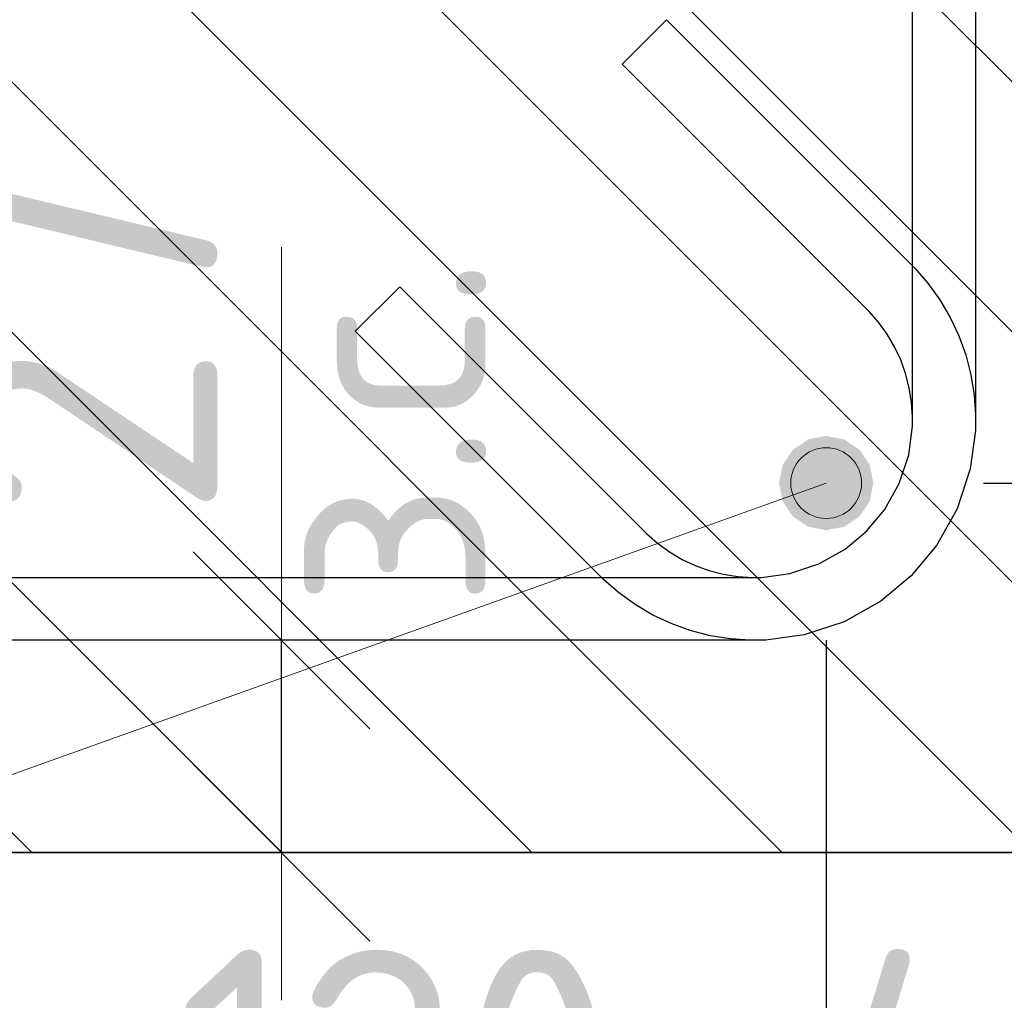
# Model space of a CAD drawing. Header units: metres. Extents: x -38 to 97, y -15 to 21.
# Tile 185 of 209: x 87.974 to 88.1, y -6.631 to -6.507. Entities that reach past the tile are written whole.
import ezdxf

# ---------------------------------------------------------------- set-up
doc = ezdxf.new("R2010")
doc.units = ezdxf.units.M
doc.header["$PDMODE"] = 65
for name, color, linetype, lineweight in [('XR$4$Арм.стержн. Хомут', 240, 'Continuous', 35), ('XR$4$Арм.стержн.горизонт. 2', 202, 'Continuous', 35), ('XR$4$Размерная линия (1)', 7, 'Continuous', 13), ('XR$4$Размерная линия_ общее', 7, 'Continuous', 13), ('XR$6$Арм.стержн. Хомут', 240, 'Continuous', 35), ('XR$6$Арм.стержн.горизонт. 2', 202, 'Continuous', 35), ('XR$6$Размерная линия (1)', 7, 'Continuous', 13), ('XR$6$Размерная линия_ общее', 7, 'Continuous', 13)]:
    doc.layers.add(name, color=color, linetype=linetype, lineweight=lineweight)
doc.styles.add('ISOCPEUR', font='txt')
doc.dimstyles.new('DIMSTYLE_11', dxfattribs={"dimtxt": 0.033, "dimasz": 0.0375, "dimexe": 0, "dimexo": 0, "dimgap": 0.0165, "dimtad": 2, "dimdec": 0, "dimlfac": 1000, "dimrnd": 1, "dimzin": 12, "dimdsep": 46, "dimtxsty": 'ISOCPEUR', "dimblk1": 'ALL_ML_STRICH', "dimblk2": 'ALL_ML_STRICH', "dimsah": 1, "dimcen": 0, "dimclrd": 7, "dimclre": 256, "dimclrt": 7, "dimadec": 0, "dimazin": 0, "dimtfac": 1, "dimtdec": 0, "dimtix": 1, "dimtmove": 2, "dimatfit": 3, "dimfxl": 0, "dimtvp": 1.2, "dimtzin": 0, "dimlwd": 0, "dimlwe": -3, "dimarcsym": 0})
doc.dimstyles.new('DIMSTYLE_23', dxfattribs={"dimtxt": 0.03, "dimasz": 0.03, "dimexe": 0, "dimexo": 0, "dimgap": 0.015, "dimtad": 2, "dimdec": 0, "dimlfac": 1000, "dimrnd": 5, "dimzin": 12, "dimdsep": 46, "dimtxsty": 'ISOCPEUR', "dimblk1": 'ALL_ML_STRICH', "dimblk2": 'ALL_ML_STRICH', "dimsah": 1, "dimcen": 0, "dimclrd": 7, "dimclre": 256, "dimclrt": 7, "dimadec": 0, "dimazin": 0, "dimtfac": 1, "dimtdec": 0, "dimtix": 1, "dimtmove": 2, "dimatfit": 3, "dimfxl": 0, "dimtvp": 1.2, "dimtzin": 0, "dimlwd": 0, "dimlwe": -3, "dimarcsym": 0})
doc.dimstyles.new('DIMSTYLE_24', dxfattribs={"dimtxt": 0.03, "dimasz": 0.03, "dimexe": 0, "dimexo": 0, "dimgap": 0.015, "dimtad": 2, "dimdec": 0, "dimlfac": 1000, "dimrnd": 5, "dimzin": 12, "dimdsep": 46, "dimtxsty": 'ISOCPEUR', "dimblk1": 'ALL_ML_STRICH', "dimblk2": 'ALL_ML_STRICH', "dimsah": 1, "dimcen": 0, "dimclrd": 7, "dimclre": 256, "dimclrt": 7, "dimadec": 0, "dimazin": 0, "dimtfac": 1, "dimtdec": 0, "dimtix": 1, "dimtmove": 2, "dimatfit": 3, "dimfxl": 0, "dimtzin": 0, "dimlwd": 0, "dimlwe": -3, "dimarcsym": 0})
pattern_1 = [(135, (0, 0), (-0.031819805, -0.031819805), [0.4, -0.05, 0, -0.05]), (135, (-0.01591, -0.01591), (-0.031819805, -0.031819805), [0.8, -0.1, 0.1, -0.1])]

# ---------------------------------------------------------------- blocks, each defined once
blk = doc.blocks.new('ALL_ML_STRICH')
at = {"color": 0, "linetype": 'ByBlock', "lineweight": -2}
for p, q in [((0, -0.5), (0, 0.5)), ((-0.3, -0.3), (0.3, 0.3)), ((-1, 0), (0.5, 0))]:
    blk.add_line(p, q, dxfattribs=at)
blk = doc.blocks.new('*D322')
at = {"layer": 'DEFPOINTS', "color": 7, "linetype": 'Continuous', "lineweight": 13, "transparency": 33554687}
for p in [(87.95908, -6.56571), (88.07708, -6.56571), (87.95908, -6.66006)]:
    blk.add_point(p, dxfattribs=at)
at = {"layer": 'XR$4$Размерная линия (1)', "color": 9, "linetype": 'Continuous', "lineweight": -2, "true_color": 0xc7c7c7, "transparency": 33554687}
for p, q in [((87.95908, -6.58571), (87.95908, -6.66006)), ((88.07708, -6.58571), (88.07708, -6.66006))]:
    blk.add_line(p, q, dxfattribs=at)
at = {"layer": 'XR$4$Размерная линия (1)', "color": 7, "linetype": 'Continuous', "lineweight": -2, "transparency": 33554687}
blk.add_line((87.95908, -6.66006), (88.07708, -6.66006), dxfattribs=at)
at = {"layer": 'XR$4$Размерная линия (1)', "color": 7, "linetype": 'Continuous', "lineweight": 13, "transparency": 33554687, "xscale": 0.03, "yscale": 0.03, "zscale": 0.03, "rotation": 180}
blk.add_blockref('ALL_ML_STRICH', (87.95908, -6.66006), dxfattribs=at)
at = {"layer": 'XR$4$Размерная линия (1)', "color": 7, "linetype": 'Continuous', "lineweight": 13, "transparency": 33554687, "xscale": 0.03, "yscale": 0.03, "zscale": 0.03}
blk.add_blockref('ALL_ML_STRICH', (88.07708, -6.66006), dxfattribs=at)
at = {"layer": 'XR$4$Размерная линия (1)', "color": 7, "linetype": 'Continuous', "lineweight": 13, "transparency": 33554687, "insert": (88.02258, -6.64006), "char_height": 0.03, "width": 0.09, "attachment_point": 5, "style": 'ISOCPEUR'}
blk.add_mtext('\\A1;{120}', dxfattribs=at)
blk = doc.blocks.new('*D323')
at = {"layer": 'DEFPOINTS', "color": 7, "linetype": 'Continuous', "lineweight": 13, "transparency": 33554687}
for p in [(88.07708, -6.56571), (88.11808, -6.61271), (88.07708, -6.66006)]:
    blk.add_point(p, dxfattribs=at)
at = {"layer": 'XR$4$Размерная линия (1)', "color": 9, "linetype": 'Continuous', "lineweight": -2, "true_color": 0xc7c7c7, "transparency": 33554687}
for p, q in [((88.07708, -6.58571), (88.07708, -6.66006)), ((88.11808, -6.63271), (88.11808, -6.66006))]:
    blk.add_line(p, q, dxfattribs=at)
at = {"layer": 'XR$4$Размерная линия (1)', "color": 7, "linetype": 'Continuous', "lineweight": -2, "transparency": 33554687}
blk.add_line((88.07708, -6.66006), (88.11808, -6.66006), dxfattribs=at)
at = {"layer": 'XR$4$Размерная линия (1)', "color": 7, "linetype": 'Continuous', "lineweight": 13, "transparency": 33554687, "xscale": 0.03, "yscale": 0.03, "zscale": 0.03, "rotation": 180}
blk.add_blockref('ALL_ML_STRICH', (88.07708, -6.66006), dxfattribs=at)
at = {"layer": 'XR$4$Размерная линия (1)', "color": 7, "linetype": 'Continuous', "lineweight": 13, "transparency": 33554687, "xscale": 0.03, "yscale": 0.03, "zscale": 0.03}
blk.add_blockref('ALL_ML_STRICH', (88.11808, -6.66006), dxfattribs=at)
at = {"layer": 'XR$4$Размерная линия (1)', "color": 7, "linetype": 'Continuous', "lineweight": 13, "transparency": 33554687, "insert": (88.09758, -6.64006), "char_height": 0.03, "width": 0.06, "attachment_point": 5, "style": 'ISOCPEUR'}
blk.add_mtext('\\A1;{40}', dxfattribs=at)
blk = doc.blocks.new('*D324')
at = {"layer": 'DEFPOINTS', "color": 7, "linetype": 'Continuous', "lineweight": 13, "transparency": 33554687}
for p in [(87.91808, -6.61271), (88.11808, -6.61271), (87.91808, -6.71006)]:
    blk.add_point(p, dxfattribs=at)
at = {"layer": 'XR$4$Размерная линия (1)', "color": 9, "linetype": 'Continuous', "lineweight": -2, "true_color": 0xc7c7c7, "transparency": 33554687}
for p, q in [((87.91808, -6.62271), (87.91808, -6.71006)), ((88.11808, -6.62271), (88.11808, -6.71006))]:
    blk.add_line(p, q, dxfattribs=at)
at = {"layer": 'XR$4$Размерная линия (1)', "color": 7, "linetype": 'Continuous', "lineweight": -2, "transparency": 33554687}
blk.add_line((87.91808, -6.71006), (88.11808, -6.71006), dxfattribs=at)
at = {"layer": 'XR$4$Размерная линия (1)', "color": 7, "linetype": 'Continuous', "lineweight": 13, "transparency": 33554687, "xscale": 0.03, "yscale": 0.03, "zscale": 0.03, "rotation": 180}
blk.add_blockref('ALL_ML_STRICH', (87.91808, -6.71006), dxfattribs=at)
at = {"layer": 'XR$4$Размерная линия (1)', "color": 7, "linetype": 'Continuous', "lineweight": 13, "transparency": 33554687, "xscale": 0.03, "yscale": 0.03, "zscale": 0.03}
blk.add_blockref('ALL_ML_STRICH', (88.11808, -6.71006), dxfattribs=at)
at = {"layer": 'XR$4$Размерная линия (1)', "color": 7, "linetype": 'Continuous', "lineweight": 13, "transparency": 33554687, "insert": (88.01958, -6.69006), "char_height": 0.03, "width": 0.09, "attachment_point": 5, "style": 'ISOCPEUR'}
blk.add_mtext('\\A1;{200}', dxfattribs=at)
blk = doc.blocks.new('*D371')
at = {"layer": 'DEFPOINTS', "color": 7, "linetype": 'Continuous', "lineweight": 13, "transparency": 33554687}
for p in [(88.04778, -6.58571), (88.00779, -6.61271), (88.0206, -6.61271)]:
    blk.add_point(p, dxfattribs=at)
at = {"layer": 'XR$4$Размерная линия_ общее', "color": 253, "linetype": 'Continuous', "lineweight": -2, "true_color": 0xa0a0a0, "transparency": 33554687}
for p, q in [((88.02778, -6.58571), (88.00779, -6.58571)), ((88.00779, -6.61271), (88.00779, -6.61271))]:
    blk.add_line(p, q, dxfattribs=at)
at = {"layer": 'XR$4$Размерная линия_ общее', "color": 7, "linetype": 'Continuous', "lineweight": -2, "transparency": 33554687}
blk.add_line((88.00779, -6.61271), (88.00779, -6.58571), dxfattribs=at)
at = {"layer": 'XR$4$Размерная линия_ общее', "color": 7, "linetype": 'Continuous', "lineweight": 13, "transparency": 33554687, "xscale": 0.0375, "yscale": 0.0375, "zscale": 0.0375}
for p, rotation in [((88.00779, -6.58571), 90), ((88.00779, -6.61271), 270)]:
    blk.add_blockref('ALL_ML_STRICH', p, dxfattribs=dict(at, rotation=rotation))
at = {"layer": 'XR$4$Размерная линия_ общее', "color": 7, "linetype": 'Continuous', "lineweight": 13, "transparency": 33554687, "insert": (87.98314, -6.54754), "char_height": 0.033, "width": 0.066, "attachment_point": 5, "rotation": 90, "style": 'ISOCPEUR'}
blk.add_mtext('\\A1;{27}', dxfattribs=at)
at = {"layer": 'XR$4$Размерная линия_ общее', "color": 7, "linetype": 'Continuous', "lineweight": 13, "transparency": 33554687, "insert": (88.00681, -6.5817), "char_height": 0.027, "width": 0.00135, "attachment_point": 1, "rotation": 90, "line_spacing_factor": 0.60241, "style": 'ISOCPEUR'}
blk.add_mtext('з.с.', dxfattribs=at)
blk = doc.blocks.new('*D472')
at = {"layer": 'DEFPOINTS', "color": 7, "linetype": 'Continuous', "lineweight": 13, "transparency": 33554687}
for p in [(88.07708, -6.56571), (88.11808, -6.61271), (88.18438, -6.61271)]:
    blk.add_point(p, dxfattribs=at)
at = {"layer": 'XR$4$Размерная линия (1)', "color": 9, "linetype": 'Continuous', "lineweight": -2, "true_color": 0xc7c7c7, "transparency": 33554687}
for p, q in [((88.09708, -6.56571), (88.18438, -6.56571)), ((88.13808, -6.61271), (88.18438, -6.61271))]:
    blk.add_line(p, q, dxfattribs=at)
at = {"layer": 'XR$4$Размерная линия (1)', "color": 7, "linetype": 'Continuous', "lineweight": -2, "transparency": 33554687}
blk.add_line((88.18438, -6.61271), (88.18438, -6.56571), dxfattribs=at)
at = {"layer": 'XR$4$Размерная линия (1)', "color": 7, "linetype": 'Continuous', "lineweight": 13, "transparency": 33554687, "xscale": 0.03, "yscale": 0.03, "zscale": 0.03}
for p, rotation in [((88.18438, -6.56571), 90), ((88.18438, -6.61271), 270)]:
    blk.add_blockref('ALL_ML_STRICH', p, dxfattribs=dict(at, rotation=rotation))
at = {"layer": 'XR$4$Размерная линия (1)', "color": 7, "linetype": 'Continuous', "lineweight": 13, "transparency": 33554687, "insert": (88.16438, -6.58921), "char_height": 0.03, "width": 0.06, "attachment_point": 5, "rotation": 90, "style": 'ISOCPEUR'}
blk.add_mtext('\\A1;{45}', dxfattribs=at)
blk = doc.blocks.new('*D473')
at = {"layer": 'DEFPOINTS', "color": 7, "linetype": 'Continuous', "lineweight": 13, "transparency": 33554687}
for p in [(88.07708, -6.46871), (88.07708, -6.56571), (88.18438, -6.56571)]:
    blk.add_point(p, dxfattribs=at)
at = {"layer": 'XR$4$Размерная линия (1)', "color": 9, "linetype": 'Continuous', "lineweight": -2, "true_color": 0xc7c7c7, "transparency": 33554687}
for p, q in [((88.09708, -6.46871), (88.18438, -6.46871)), ((88.09708, -6.56571), (88.18438, -6.56571))]:
    blk.add_line(p, q, dxfattribs=at)
at = {"layer": 'XR$4$Размерная линия (1)', "color": 7, "linetype": 'Continuous', "lineweight": -2, "transparency": 33554687}
blk.add_line((88.18438, -6.56571), (88.18438, -6.46871), dxfattribs=at)
at = {"layer": 'XR$4$Размерная линия (1)', "color": 7, "linetype": 'Continuous', "lineweight": 13, "transparency": 33554687, "xscale": 0.03, "yscale": 0.03, "zscale": 0.03}
for p, rotation in [((88.18438, -6.46871), 90), ((88.18438, -6.56571), 270)]:
    blk.add_blockref('ALL_ML_STRICH', p, dxfattribs=dict(at, rotation=rotation))
at = {"layer": 'XR$4$Размерная линия (1)', "color": 7, "linetype": 'Continuous', "lineweight": 13, "transparency": 33554687, "insert": (88.16438, -6.51571), "char_height": 0.03, "width": 0.06, "attachment_point": 5, "rotation": 90, "style": 'ISOCPEUR'}
blk.add_mtext('\\A1;{95}', dxfattribs=at)
blk = doc.blocks.new('*D653')
at = {"layer": 'DEFPOINTS', "color": 7, "linetype": 'Continuous', "lineweight": 13, "transparency": 33554687}
for p in [(87.95908, -6.56571), (88.07708, -6.56571), (87.95908, -6.66006)]:
    blk.add_point(p, dxfattribs=at)
at = {"layer": 'XR$6$Размерная линия (1)', "color": 9, "linetype": 'Continuous', "lineweight": -2, "true_color": 0xc7c7c7, "transparency": 33554687}
for p, q in [((87.95908, -6.58571), (87.95908, -6.66006)), ((88.07708, -6.58571), (88.07708, -6.66006))]:
    blk.add_line(p, q, dxfattribs=at)
at = {"layer": 'XR$6$Размерная линия (1)', "color": 7, "linetype": 'Continuous', "lineweight": -2, "transparency": 33554687}
blk.add_line((87.95908, -6.66006), (88.07708, -6.66006), dxfattribs=at)
at = {"layer": 'XR$6$Размерная линия (1)', "color": 7, "linetype": 'Continuous', "lineweight": 13, "transparency": 33554687, "xscale": 0.03, "yscale": 0.03, "zscale": 0.03, "rotation": 180}
blk.add_blockref('ALL_ML_STRICH', (87.95908, -6.66006), dxfattribs=at)
at = {"layer": 'XR$6$Размерная линия (1)', "color": 7, "linetype": 'Continuous', "lineweight": 13, "transparency": 33554687, "xscale": 0.03, "yscale": 0.03, "zscale": 0.03}
blk.add_blockref('ALL_ML_STRICH', (88.07708, -6.66006), dxfattribs=at)
at = {"layer": 'XR$6$Размерная линия (1)', "color": 7, "linetype": 'Continuous', "lineweight": 13, "transparency": 33554687, "insert": (88.02258, -6.64006), "char_height": 0.03, "width": 0.09, "attachment_point": 5, "style": 'ISOCPEUR'}
blk.add_mtext('\\A1;{120}', dxfattribs=at)
blk = doc.blocks.new('*D654')
at = {"layer": 'DEFPOINTS', "color": 7, "linetype": 'Continuous', "lineweight": 13, "transparency": 33554687}
for p in [(88.07708, -6.56571), (88.11808, -6.61271), (88.07708, -6.66006)]:
    blk.add_point(p, dxfattribs=at)
at = {"layer": 'XR$6$Размерная линия (1)', "color": 9, "linetype": 'Continuous', "lineweight": -2, "true_color": 0xc7c7c7, "transparency": 33554687}
for p, q in [((88.07708, -6.58571), (88.07708, -6.66006)), ((88.11808, -6.63271), (88.11808, -6.66006))]:
    blk.add_line(p, q, dxfattribs=at)
at = {"layer": 'XR$6$Размерная линия (1)', "color": 7, "linetype": 'Continuous', "lineweight": -2, "transparency": 33554687}
blk.add_line((88.07708, -6.66006), (88.11808, -6.66006), dxfattribs=at)
at = {"layer": 'XR$6$Размерная линия (1)', "color": 7, "linetype": 'Continuous', "lineweight": 13, "transparency": 33554687, "xscale": 0.03, "yscale": 0.03, "zscale": 0.03, "rotation": 180}
blk.add_blockref('ALL_ML_STRICH', (88.07708, -6.66006), dxfattribs=at)
at = {"layer": 'XR$6$Размерная линия (1)', "color": 7, "linetype": 'Continuous', "lineweight": 13, "transparency": 33554687, "xscale": 0.03, "yscale": 0.03, "zscale": 0.03}
blk.add_blockref('ALL_ML_STRICH', (88.11808, -6.66006), dxfattribs=at)
at = {"layer": 'XR$6$Размерная линия (1)', "color": 7, "linetype": 'Continuous', "lineweight": 13, "transparency": 33554687, "insert": (88.09758, -6.64006), "char_height": 0.03, "width": 0.06, "attachment_point": 5, "style": 'ISOCPEUR'}
blk.add_mtext('\\A1;{40}', dxfattribs=at)
blk = doc.blocks.new('*D655')
at = {"layer": 'DEFPOINTS', "color": 7, "linetype": 'Continuous', "lineweight": 13, "transparency": 33554687}
for p in [(87.91808, -6.61271), (88.11808, -6.61271), (87.91808, -6.71006)]:
    blk.add_point(p, dxfattribs=at)
at = {"layer": 'XR$6$Размерная линия (1)', "color": 9, "linetype": 'Continuous', "lineweight": -2, "true_color": 0xc7c7c7, "transparency": 33554687}
for p, q in [((87.91808, -6.62271), (87.91808, -6.71006)), ((88.11808, -6.62271), (88.11808, -6.71006))]:
    blk.add_line(p, q, dxfattribs=at)
at = {"layer": 'XR$6$Размерная линия (1)', "color": 7, "linetype": 'Continuous', "lineweight": -2, "transparency": 33554687}
blk.add_line((87.91808, -6.71006), (88.11808, -6.71006), dxfattribs=at)
at = {"layer": 'XR$6$Размерная линия (1)', "color": 7, "linetype": 'Continuous', "lineweight": 13, "transparency": 33554687, "xscale": 0.03, "yscale": 0.03, "zscale": 0.03, "rotation": 180}
blk.add_blockref('ALL_ML_STRICH', (87.91808, -6.71006), dxfattribs=at)
at = {"layer": 'XR$6$Размерная линия (1)', "color": 7, "linetype": 'Continuous', "lineweight": 13, "transparency": 33554687, "xscale": 0.03, "yscale": 0.03, "zscale": 0.03}
blk.add_blockref('ALL_ML_STRICH', (88.11808, -6.71006), dxfattribs=at)
at = {"layer": 'XR$6$Размерная линия (1)', "color": 7, "linetype": 'Continuous', "lineweight": 13, "transparency": 33554687, "insert": (88.01958, -6.69006), "char_height": 0.03, "width": 0.09, "attachment_point": 5, "style": 'ISOCPEUR'}
blk.add_mtext('\\A1;{200}', dxfattribs=at)
blk = doc.blocks.new('*D664')
at = {"layer": 'DEFPOINTS', "color": 7, "linetype": 'Continuous', "lineweight": 13, "transparency": 33554687}
for p in [(88.04778, -6.58571), (88.00779, -6.61271), (88.0206, -6.61271)]:
    blk.add_point(p, dxfattribs=at)
at = {"layer": 'XR$6$Размерная линия_ общее', "color": 253, "linetype": 'Continuous', "lineweight": -2, "true_color": 0xa0a0a0, "transparency": 33554687}
for p, q in [((88.02778, -6.58571), (88.00779, -6.58571)), ((88.00779, -6.61271), (88.00779, -6.61271))]:
    blk.add_line(p, q, dxfattribs=at)
at = {"layer": 'XR$6$Размерная линия_ общее', "color": 7, "linetype": 'Continuous', "lineweight": -2, "transparency": 33554687}
blk.add_line((88.00779, -6.61271), (88.00779, -6.58571), dxfattribs=at)
at = {"layer": 'XR$6$Размерная линия_ общее', "color": 7, "linetype": 'Continuous', "lineweight": 13, "transparency": 33554687, "xscale": 0.0375, "yscale": 0.0375, "zscale": 0.0375}
for p, rotation in [((88.00779, -6.58571), 90), ((88.00779, -6.61271), 270)]:
    blk.add_blockref('ALL_ML_STRICH', p, dxfattribs=dict(at, rotation=rotation))
at = {"layer": 'XR$6$Размерная линия_ общее', "color": 7, "linetype": 'Continuous', "lineweight": 13, "transparency": 33554687, "insert": (87.98314, -6.54754), "char_height": 0.033, "width": 0.066, "attachment_point": 5, "rotation": 90, "style": 'ISOCPEUR'}
blk.add_mtext('\\A1;{27}', dxfattribs=at)
at = {"layer": 'XR$6$Размерная линия_ общее', "color": 7, "linetype": 'Continuous', "lineweight": 13, "transparency": 33554687, "insert": (88.00681, -6.5817), "char_height": 0.027, "width": 0.00135, "attachment_point": 1, "rotation": 90, "line_spacing_factor": 0.60241, "style": 'ISOCPEUR'}
blk.add_mtext('з.с.', dxfattribs=at)
blk = doc.blocks.new('*D929')
at = {"layer": 'DEFPOINTS', "color": 7, "linetype": 'Continuous', "lineweight": 13, "transparency": 33554687}
for p in [(88.07708, -6.56571), (88.11808, -6.61271), (88.18438, -6.61271)]:
    blk.add_point(p, dxfattribs=at)
at = {"layer": 'XR$6$Размерная линия (1)', "color": 9, "linetype": 'Continuous', "lineweight": -2, "true_color": 0xc7c7c7, "transparency": 33554687}
for p, q in [((88.09708, -6.56571), (88.18438, -6.56571)), ((88.13808, -6.61271), (88.18438, -6.61271))]:
    blk.add_line(p, q, dxfattribs=at)
at = {"layer": 'XR$6$Размерная линия (1)', "color": 7, "linetype": 'Continuous', "lineweight": -2, "transparency": 33554687}
blk.add_line((88.18438, -6.61271), (88.18438, -6.56571), dxfattribs=at)
at = {"layer": 'XR$6$Размерная линия (1)', "color": 7, "linetype": 'Continuous', "lineweight": 13, "transparency": 33554687, "xscale": 0.03, "yscale": 0.03, "zscale": 0.03}
for p, rotation in [((88.18438, -6.56571), 90), ((88.18438, -6.61271), 270)]:
    blk.add_blockref('ALL_ML_STRICH', p, dxfattribs=dict(at, rotation=rotation))
at = {"layer": 'XR$6$Размерная линия (1)', "color": 7, "linetype": 'Continuous', "lineweight": 13, "transparency": 33554687, "insert": (88.16438, -6.58921), "char_height": 0.03, "width": 0.06, "attachment_point": 5, "rotation": 90, "style": 'ISOCPEUR'}
blk.add_mtext('\\A1;{45}', dxfattribs=at)
blk = doc.blocks.new('*D930')
at = {"layer": 'DEFPOINTS', "color": 7, "linetype": 'Continuous', "lineweight": 13, "transparency": 33554687}
for p in [(88.07708, -6.46871), (88.07708, -6.56571), (88.18438, -6.56571)]:
    blk.add_point(p, dxfattribs=at)
at = {"layer": 'XR$6$Размерная линия (1)', "color": 9, "linetype": 'Continuous', "lineweight": -2, "true_color": 0xc7c7c7, "transparency": 33554687}
for p, q in [((88.09708, -6.46871), (88.18438, -6.46871)), ((88.09708, -6.56571), (88.18438, -6.56571))]:
    blk.add_line(p, q, dxfattribs=at)
at = {"layer": 'XR$6$Размерная линия (1)', "color": 7, "linetype": 'Continuous', "lineweight": -2, "transparency": 33554687}
blk.add_line((88.18438, -6.56571), (88.18438, -6.46871), dxfattribs=at)
at = {"layer": 'XR$6$Размерная линия (1)', "color": 7, "linetype": 'Continuous', "lineweight": 13, "transparency": 33554687, "xscale": 0.03, "yscale": 0.03, "zscale": 0.03}
for p, rotation in [((88.18438, -6.46871), 90), ((88.18438, -6.56571), 270)]:
    blk.add_blockref('ALL_ML_STRICH', p, dxfattribs=dict(at, rotation=rotation))
at = {"layer": 'XR$6$Размерная линия (1)', "color": 7, "linetype": 'Continuous', "lineweight": 13, "transparency": 33554687, "insert": (88.16438, -6.51571), "char_height": 0.03, "width": 0.06, "attachment_point": 5, "rotation": 90, "style": 'ISOCPEUR'}
blk.add_mtext('\\A1;{95}', dxfattribs=at)

msp = doc.modelspace()

# ---------------------------------------------------------------- hatches: boundary and pattern name
at = {"linetype": 'Continuous', "lineweight": 13, "transparency": 33554687}
h = msp.add_hatch(dxfattribs=at)
h.set_pattern_fill('__________540', scale=0.015, style=0, pattern_type=2)
h.set_pattern_definition(pattern_1)
h.paths.add_polyline_path([(88.11808, -6.41271), (87.91808, -6.41271), (87.91808, -6.61271), (88.11808, -6.61271)], flags=0)
h = msp.add_hatch(dxfattribs=at)
h.set_pattern_fill('__________540', scale=0.015, style=0, pattern_type=2)
h.set_pattern_definition(pattern_1)
h.paths.add_polyline_path([(88.11808, -6.41271), (87.91808, -6.41271), (87.91808, -6.61271), (88.11808, -6.61271)], flags=0)
at = {"layer": 'XR$4$Арм.стержн.горизонт. 2', "linetype": 'Continuous', "lineweight": 50, "transparency": 33554687}
msp.add_hatch(color=34, dxfattribs=at).paths.add_polyline_path([(88.08308, -6.56571), (88.08263, -6.56342), (88.08133, -6.56147), (88.07938, -6.56017), (88.07708, -6.55971), (88.07479, -6.56017), (88.07284, -6.56147), (88.07154, -6.56342), (88.07108, -6.56571), (88.07154, -6.56801), (88.07284, -6.56995), (88.07479, -6.57126), (88.07708, -6.57171), (88.07938, -6.57126), (88.08133, -6.56995), (88.08263, -6.56801)])
at = {"layer": 'XR$4$Арм.стержн.горизонт. 2', "linetype": 'Continuous', "lineweight": 13, "transparency": 33554687}
for points in [[(88.07366, -6.56283), (88.0786, -6.56995), (88.07557, -6.56148)], [(88.07557, -6.56148), (88.08051, -6.5686), (88.0779, -6.56131)], [(88.07557, -6.56148), (88.0786, -6.56995), (88.08051, -6.5686)], [(88.0779, -6.56131), (88.08051, -6.5686), (88.08149, -6.56653)], [(88.0779, -6.56131), (88.08149, -6.56653), (88.07997, -6.56229)], [(88.07268, -6.5649), (88.07627, -6.57011), (88.07366, -6.56283)], [(88.07366, -6.56283), (88.07627, -6.57011), (88.0786, -6.56995)], [(88.07997, -6.56229), (88.08149, -6.56653), (88.08132, -6.5642)], [(88.0742, -6.56913), (88.07268, -6.5649), (88.07285, -6.56723)], [(88.07268, -6.5649), (88.0742, -6.56913), (88.07627, -6.57011)]]:
    msp.add_hatch(color=7, dxfattribs=at).paths.add_polyline_path(points)
at = {"layer": 'XR$6$Арм.стержн.горизонт. 2', "linetype": 'Continuous', "lineweight": 50, "transparency": 33554687}
msp.add_hatch(color=34, dxfattribs=at).paths.add_polyline_path([(88.08308, -6.56571), (88.08263, -6.56342), (88.08133, -6.56147), (88.07938, -6.56017), (88.07708, -6.55971), (88.07479, -6.56017), (88.07284, -6.56147), (88.07154, -6.56342), (88.07108, -6.56571), (88.07154, -6.56801), (88.07284, -6.56995), (88.07479, -6.57126), (88.07708, -6.57171), (88.07938, -6.57126), (88.08133, -6.56995), (88.08263, -6.56801)])
at = {"layer": 'XR$6$Арм.стержн.горизонт. 2', "linetype": 'Continuous', "lineweight": 13, "transparency": 33554687}
for points in [[(88.07366, -6.56283), (88.0786, -6.56995), (88.07557, -6.56148)], [(88.07557, -6.56148), (88.08051, -6.5686), (88.0779, -6.56131)], [(88.07557, -6.56148), (88.0786, -6.56995), (88.08051, -6.5686)], [(88.0779, -6.56131), (88.08051, -6.5686), (88.08149, -6.56653)], [(88.0779, -6.56131), (88.08149, -6.56653), (88.07997, -6.56229)], [(88.07268, -6.5649), (88.07627, -6.57011), (88.07366, -6.56283)], [(88.07366, -6.56283), (88.07627, -6.57011), (88.0786, -6.56995)], [(88.07997, -6.56229), (88.08149, -6.56653), (88.08132, -6.5642)], [(88.0742, -6.56913), (88.07268, -6.5649), (88.07285, -6.56723)], [(88.07268, -6.5649), (88.0742, -6.56913), (88.07627, -6.57011)]]:
    msp.add_hatch(color=7, dxfattribs=at).paths.add_polyline_path(points)

# ---------------------------------------------------------------- linework, layer by layer
at = {"color": 7, "linetype": 'Continuous', "lineweight": 13, "transparency": 33554687}
msp.add_line((88.00779, -6.58571), (88.00779, -6.53571), dxfattribs=at)
msp.add_line((88.00779, -6.58571), (88.00779, -6.53571), dxfattribs=at)
at = {"color": 7, "linetype": 'Continuous', "lineweight": 35, "transparency": 33554687}
msp.add_line((87.91808, -6.61271), (88.11808, -6.61271), dxfattribs=at)
msp.add_line((87.91808, -6.61271), (88.11808, -6.61271), dxfattribs=at)
at = {"layer": 'XR$4$Арм.стержн. Хомут', "color": 40, "linetype": 'Continuous', "lineweight": 25, "transparency": 33554687}
for points in [[(88.09608, -6.47539), (88.09608, -6.55903), (88.09541, -6.56391), (88.09373, -6.569), (88.09111, -6.57367), (88.0879, -6.57752), (88.08404, -6.58074), (88.07937, -6.58336), (88.07429, -6.58503), (88.06941, -6.58571), (88.06742, -6.58571), (88.0649, -6.58553), (88.06232, -6.58512), (88.05979, -6.58446), (88.05737, -6.58358), (88.05504, -6.58249), (88.05278, -6.58116), (88.05066, -6.57964), (88.04876, -6.57798), (88.01717, -6.5464), (88.02283, -6.54074)], [(88.09608, -6.47539), (88.09608, -6.55903), (88.09541, -6.56391), (88.09373, -6.569), (88.09111, -6.57367), (88.0879, -6.57752), (88.08404, -6.58074), (88.07937, -6.58336), (88.07429, -6.58503), (88.06941, -6.58571), (88.06742, -6.58571), (88.0649, -6.58553), (88.06232, -6.58512), (88.05979, -6.58446), (88.05737, -6.58358), (88.05504, -6.58249), (88.05278, -6.58116), (88.05066, -6.57964), (88.04876, -6.57798), (88.01717, -6.5464), (88.02283, -6.54074)], [(88.09608, -6.47539), (88.09608, -6.55903), (88.09541, -6.56391), (88.09373, -6.569), (88.09111, -6.57367), (88.0879, -6.57752), (88.08404, -6.58074), (88.07937, -6.58336), (88.07429, -6.58503), (88.06941, -6.58571), (88.06742, -6.58571), (88.0649, -6.58553), (88.06232, -6.58512), (88.05979, -6.58446), (88.05737, -6.58358), (88.05504, -6.58249), (88.05278, -6.58116), (88.05066, -6.57964), (88.04876, -6.57798), (88.01717, -6.5464), (88.02283, -6.54074)], [(88.02283, -6.54074), (88.05421, -6.57212), (88.05564, -6.57336), (88.05716, -6.57446), (88.05877, -6.57541), (88.06043, -6.57619), (88.06216, -6.57681), (88.06397, -6.57728), (88.06582, -6.57758), (88.0677, -6.57771), (88.06885, -6.57771), (88.07247, -6.57721), (88.07613, -6.576), (88.07949, -6.57412), (88.08222, -6.57184), (88.0845, -6.56911), (88.08637, -6.56576), (88.08758, -6.5621), (88.08808, -6.55848), (88.08808, -6.47594)], [(88.02283, -6.54074), (88.05421, -6.57212), (88.05564, -6.57336), (88.05716, -6.57446), (88.05877, -6.57541), (88.06043, -6.57619), (88.06216, -6.57681), (88.06397, -6.57728), (88.06582, -6.57758), (88.0677, -6.57771), (88.06885, -6.57771), (88.07247, -6.57721), (88.07613, -6.576), (88.07949, -6.57412), (88.08222, -6.57184), (88.0845, -6.56911), (88.08637, -6.56576), (88.08758, -6.5621), (88.08808, -6.55848), (88.08808, -6.47594)], [(88.02283, -6.54074), (88.05421, -6.57212), (88.05564, -6.57336), (88.05716, -6.57446), (88.05877, -6.57541), (88.06043, -6.57619), (88.06216, -6.57681), (88.06397, -6.57728), (88.06582, -6.57758), (88.0677, -6.57771), (88.06885, -6.57771), (88.07247, -6.57721), (88.07613, -6.576), (88.07949, -6.57412), (88.08222, -6.57184), (88.0845, -6.56911), (88.08637, -6.56576), (88.08758, -6.5621), (88.08808, -6.55848), (88.08808, -6.47594)], [(87.96532, -6.57771), (88.06885, -6.57771), (88.07247, -6.57721), (88.07613, -6.576), (88.07949, -6.57412), (88.08222, -6.57184), (88.0845, -6.56911), (88.08637, -6.56576), (88.08758, -6.5621), (88.08808, -6.55848), (88.08808, -6.55733), (88.08795, -6.55545), (88.08765, -6.5536), (88.08718, -6.55179), (88.08656, -6.55006), (88.08578, -6.5484), (88.08483, -6.54678), (88.08373, -6.54526), (88.0825, -6.54384), (88.05111, -6.51246), (88.05677, -6.5068), (88.08835, -6.53838), (88.09001, -6.54029), (88.09154, -6.54241), (88.09286, -6.54466), (88.09396, -6.547), (88.09483, -6.54942), (88.09549, -6.55195), (88.09591, -6.55453), (88.09608, -6.55705), (88.09608, -6.55903), (88.09541, -6.56391), (88.09373, -6.569), (88.09111, -6.57367), (88.0879, -6.57752), (88.08404, -6.58074), (88.07937, -6.58336), (88.07429, -6.58503), (88.06941, -6.58571), (87.96476, -6.58571)], [(87.96532, -6.57771), (88.06885, -6.57771), (88.07247, -6.57721), (88.07613, -6.576), (88.07949, -6.57412), (88.08222, -6.57184), (88.0845, -6.56911), (88.08637, -6.56576), (88.08758, -6.5621), (88.08808, -6.55848), (88.08808, -6.55733), (88.08795, -6.55545), (88.08765, -6.5536), (88.08718, -6.55179), (88.08656, -6.55006), (88.08578, -6.5484), (88.08483, -6.54678), (88.08373, -6.54526), (88.0825, -6.54384), (88.05111, -6.51246), (88.05677, -6.5068), (88.08835, -6.53838), (88.09001, -6.54029), (88.09154, -6.54241), (88.09286, -6.54466), (88.09396, -6.547), (88.09483, -6.54942), (88.09549, -6.55195), (88.09591, -6.55453), (88.09608, -6.55705), (88.09608, -6.55903), (88.09541, -6.56391), (88.09373, -6.569), (88.09111, -6.57367), (88.0879, -6.57752), (88.08404, -6.58074), (88.07937, -6.58336), (88.07429, -6.58503), (88.06941, -6.58571), (87.96476, -6.58571)], [(87.96532, -6.57771), (88.06885, -6.57771), (88.07247, -6.57721), (88.07613, -6.576), (88.07949, -6.57412), (88.08222, -6.57184), (88.0845, -6.56911), (88.08637, -6.56576), (88.08758, -6.5621), (88.08808, -6.55848), (88.08808, -6.55733), (88.08795, -6.55545), (88.08765, -6.5536), (88.08718, -6.55179), (88.08656, -6.55006), (88.08578, -6.5484), (88.08483, -6.54678), (88.08373, -6.54526), (88.0825, -6.54384), (88.05111, -6.51246), (88.05677, -6.5068), (88.08835, -6.53838), (88.09001, -6.54029), (88.09154, -6.54241), (88.09286, -6.54466), (88.09396, -6.547), (88.09483, -6.54942), (88.09549, -6.55195), (88.09591, -6.55453), (88.09608, -6.55705), (88.09608, -6.55903), (88.09541, -6.56391), (88.09373, -6.569), (88.09111, -6.57367), (88.0879, -6.57752), (88.08404, -6.58074), (88.07937, -6.58336), (88.07429, -6.58503), (88.06941, -6.58571), (87.96476, -6.58571)]]:
    msp.add_lwpolyline(points, dxfattribs=at)
at = {"layer": 'XR$4$Арм.стержн.горизонт. 2', "color": 7, "linetype": 'Continuous', "lineweight": 13, "transparency": 33554687}
for p, q in [((88.07557, -6.56148), (88.07557, -6.56148)), ((88.08132, -6.5642), (88.08132, -6.5642)), ((87.88458, -6.63462), (88.07708, -6.56571)), ((88.07285, -6.56723), (88.07285, -6.56723)), ((88.0786, -6.56995), (88.0786, -6.56995))]:
    msp.add_line(p, q, dxfattribs=at)
msp.add_circle((88.07708, -6.56571), 0.0045, dxfattribs=at)
at = {"layer": 'XR$6$Арм.стержн. Хомут', "color": 40, "linetype": 'Continuous', "lineweight": 25, "transparency": 33554687}
for points in [[(88.09608, -6.47539), (88.09608, -6.55903), (88.09541, -6.56391), (88.09373, -6.569), (88.09111, -6.57367), (88.0879, -6.57752), (88.08404, -6.58074), (88.07937, -6.58336), (88.07429, -6.58503), (88.06941, -6.58571), (88.06742, -6.58571), (88.0649, -6.58553), (88.06232, -6.58512), (88.05979, -6.58446), (88.05737, -6.58358), (88.05504, -6.58249), (88.05278, -6.58116), (88.05066, -6.57964), (88.04876, -6.57798), (88.01717, -6.5464), (88.02283, -6.54074)], [(88.09608, -6.47539), (88.09608, -6.55903), (88.09541, -6.56391), (88.09373, -6.569), (88.09111, -6.57367), (88.0879, -6.57752), (88.08404, -6.58074), (88.07937, -6.58336), (88.07429, -6.58503), (88.06941, -6.58571), (88.06742, -6.58571), (88.0649, -6.58553), (88.06232, -6.58512), (88.05979, -6.58446), (88.05737, -6.58358), (88.05504, -6.58249), (88.05278, -6.58116), (88.05066, -6.57964), (88.04876, -6.57798), (88.01717, -6.5464), (88.02283, -6.54074)], [(88.09608, -6.47539), (88.09608, -6.55903), (88.09541, -6.56391), (88.09373, -6.569), (88.09111, -6.57367), (88.0879, -6.57752), (88.08404, -6.58074), (88.07937, -6.58336), (88.07429, -6.58503), (88.06941, -6.58571), (88.06742, -6.58571), (88.0649, -6.58553), (88.06232, -6.58512), (88.05979, -6.58446), (88.05737, -6.58358), (88.05504, -6.58249), (88.05278, -6.58116), (88.05066, -6.57964), (88.04876, -6.57798), (88.01717, -6.5464), (88.02283, -6.54074)], [(88.02283, -6.54074), (88.05421, -6.57212), (88.05564, -6.57336), (88.05716, -6.57446), (88.05877, -6.57541), (88.06043, -6.57619), (88.06216, -6.57681), (88.06397, -6.57728), (88.06582, -6.57758), (88.0677, -6.57771), (88.06885, -6.57771), (88.07247, -6.57721), (88.07613, -6.576), (88.07949, -6.57412), (88.08222, -6.57184), (88.0845, -6.56911), (88.08637, -6.56576), (88.08758, -6.5621), (88.08808, -6.55848), (88.08808, -6.47594)], [(88.02283, -6.54074), (88.05421, -6.57212), (88.05564, -6.57336), (88.05716, -6.57446), (88.05877, -6.57541), (88.06043, -6.57619), (88.06216, -6.57681), (88.06397, -6.57728), (88.06582, -6.57758), (88.0677, -6.57771), (88.06885, -6.57771), (88.07247, -6.57721), (88.07613, -6.576), (88.07949, -6.57412), (88.08222, -6.57184), (88.0845, -6.56911), (88.08637, -6.56576), (88.08758, -6.5621), (88.08808, -6.55848), (88.08808, -6.47594)], [(88.02283, -6.54074), (88.05421, -6.57212), (88.05564, -6.57336), (88.05716, -6.57446), (88.05877, -6.57541), (88.06043, -6.57619), (88.06216, -6.57681), (88.06397, -6.57728), (88.06582, -6.57758), (88.0677, -6.57771), (88.06885, -6.57771), (88.07247, -6.57721), (88.07613, -6.576), (88.07949, -6.57412), (88.08222, -6.57184), (88.0845, -6.56911), (88.08637, -6.56576), (88.08758, -6.5621), (88.08808, -6.55848), (88.08808, -6.47594)], [(87.96532, -6.57771), (88.06885, -6.57771), (88.07247, -6.57721), (88.07613, -6.576), (88.07949, -6.57412), (88.08222, -6.57184), (88.0845, -6.56911), (88.08637, -6.56576), (88.08758, -6.5621), (88.08808, -6.55848), (88.08808, -6.55733), (88.08795, -6.55545), (88.08765, -6.5536), (88.08718, -6.55179), (88.08656, -6.55006), (88.08578, -6.5484), (88.08483, -6.54678), (88.08373, -6.54526), (88.0825, -6.54384), (88.05111, -6.51246), (88.05677, -6.5068), (88.08835, -6.53838), (88.09001, -6.54029), (88.09154, -6.54241), (88.09286, -6.54466), (88.09396, -6.547), (88.09483, -6.54942), (88.09549, -6.55195), (88.09591, -6.55453), (88.09608, -6.55705), (88.09608, -6.55903), (88.09541, -6.56391), (88.09373, -6.569), (88.09111, -6.57367), (88.0879, -6.57752), (88.08404, -6.58074), (88.07937, -6.58336), (88.07429, -6.58503), (88.06941, -6.58571), (87.96476, -6.58571)], [(87.96532, -6.57771), (88.06885, -6.57771), (88.07247, -6.57721), (88.07613, -6.576), (88.07949, -6.57412), (88.08222, -6.57184), (88.0845, -6.56911), (88.08637, -6.56576), (88.08758, -6.5621), (88.08808, -6.55848), (88.08808, -6.55733), (88.08795, -6.55545), (88.08765, -6.5536), (88.08718, -6.55179), (88.08656, -6.55006), (88.08578, -6.5484), (88.08483, -6.54678), (88.08373, -6.54526), (88.0825, -6.54384), (88.05111, -6.51246), (88.05677, -6.5068), (88.08835, -6.53838), (88.09001, -6.54029), (88.09154, -6.54241), (88.09286, -6.54466), (88.09396, -6.547), (88.09483, -6.54942), (88.09549, -6.55195), (88.09591, -6.55453), (88.09608, -6.55705), (88.09608, -6.55903), (88.09541, -6.56391), (88.09373, -6.569), (88.09111, -6.57367), (88.0879, -6.57752), (88.08404, -6.58074), (88.07937, -6.58336), (88.07429, -6.58503), (88.06941, -6.58571), (87.96476, -6.58571)], [(87.96532, -6.57771), (88.06885, -6.57771), (88.07247, -6.57721), (88.07613, -6.576), (88.07949, -6.57412), (88.08222, -6.57184), (88.0845, -6.56911), (88.08637, -6.56576), (88.08758, -6.5621), (88.08808, -6.55848), (88.08808, -6.55733), (88.08795, -6.55545), (88.08765, -6.5536), (88.08718, -6.55179), (88.08656, -6.55006), (88.08578, -6.5484), (88.08483, -6.54678), (88.08373, -6.54526), (88.0825, -6.54384), (88.05111, -6.51246), (88.05677, -6.5068), (88.08835, -6.53838), (88.09001, -6.54029), (88.09154, -6.54241), (88.09286, -6.54466), (88.09396, -6.547), (88.09483, -6.54942), (88.09549, -6.55195), (88.09591, -6.55453), (88.09608, -6.55705), (88.09608, -6.55903), (88.09541, -6.56391), (88.09373, -6.569), (88.09111, -6.57367), (88.0879, -6.57752), (88.08404, -6.58074), (88.07937, -6.58336), (88.07429, -6.58503), (88.06941, -6.58571), (87.96476, -6.58571)]]:
    msp.add_lwpolyline(points, dxfattribs=at)
at = {"layer": 'XR$6$Арм.стержн.горизонт. 2', "color": 7, "linetype": 'Continuous', "lineweight": 13, "transparency": 33554687}
for p, q in [((88.07557, -6.56148), (88.07557, -6.56148)), ((88.08132, -6.5642), (88.08132, -6.5642)), ((87.88458, -6.63462), (88.07708, -6.56571)), ((88.07285, -6.56723), (88.07285, -6.56723)), ((88.0786, -6.56995), (88.0786, -6.56995))]:
    msp.add_line(p, q, dxfattribs=at)
msp.add_circle((88.07708, -6.56571), 0.0045, dxfattribs=at)

# ---------------------------------------------------------------- dimensions: what is measured, and where the dimension line sits
at = {"layer": 'XR$4$Размерная линия (1)', "color": 7, "linetype": 'Continuous', "lineweight": 13, "transparency": 33554687}
for base, p1, p2, dimstyle, picture, middle in [((88.18438, -6.46871), (88.09708, -6.56571), (88.09708, -6.46871), 'DIMSTYLE_24', '*D473', (88.16438, -6.51571)), ((88.18438, -6.56571), (88.13808, -6.61271), (88.09708, -6.56571), 'DIMSTYLE_23', '*D472', (88.16438, -6.58921))]:
    dim = msp.add_linear_dim(base=base, p1=p1, p2=p2, angle=90, dimstyle=dimstyle, override={"dimpost": '<>', "dimclrd": 7, "dimclre": 9, "dimclrt": 7, "dimlwd": 0, "dimlwe": 65533}, dxfattribs=at)
    dim.commit()
    dim.dimension.update_dxf_attribs({"geometry": picture, "text_midpoint": middle, "dimtype": 160})
for base, p1, p2, dimstyle, picture, middle in [((88.07708, -6.66006), (87.95908, -6.58571), (88.07708, -6.58571), 'DIMSTYLE_24', '*D322', (88.02258, -6.64006)), ((88.11808, -6.66006), (88.07708, -6.58571), (88.11808, -6.63271), 'DIMSTYLE_23', '*D323', (88.09758, -6.64006)), ((88.11808, -6.71006), (87.91808, -6.62271), (88.11808, -6.62271), 'DIMSTYLE_24', '*D324', (88.01958, -6.69006))]:
    dim = msp.add_linear_dim(base=base, p1=p1, p2=p2, dimstyle=dimstyle, override={"dimpost": '<>', "dimclrd": 7, "dimclre": 9, "dimclrt": 7, "dimlwd": 0, "dimlwe": 65533}, dxfattribs=at)
    dim.commit()
    dim.dimension.update_dxf_attribs({"geometry": picture, "text_midpoint": middle, "dimtype": 160})
at = {"layer": 'XR$4$Размерная линия_ общее', "color": 7, "linetype": 'Continuous', "lineweight": 13, "transparency": 33554687}
dim = msp.add_linear_dim(base=(88.00779, -6.58571), p1=(88.00779, -6.61271), p2=(88.02778, -6.58571), angle=90, text='<>\\Xз.с.', dimstyle='DIMSTYLE_11', override={"dimpost": '<>', "dimclrd": 7, "dimclre": 253, "dimclrt": 7, "dimlwd": 0, "dimlwe": 65533}, dxfattribs=at)
dim.commit()
dim.dimension.update_dxf_attribs({"geometry": '*D371', "text_midpoint": (87.98314, -6.54754), "dimtype": 160})
at = {"layer": 'XR$6$Размерная линия (1)', "color": 7, "linetype": 'Continuous', "lineweight": 13, "transparency": 33554687}
for base, p1, p2, dimstyle, picture, middle in [((88.18438, -6.46871), (88.09708, -6.56571), (88.09708, -6.46871), 'DIMSTYLE_24', '*D930', (88.16438, -6.51571)), ((88.18438, -6.56571), (88.13808, -6.61271), (88.09708, -6.56571), 'DIMSTYLE_23', '*D929', (88.16438, -6.58921))]:
    dim = msp.add_linear_dim(base=base, p1=p1, p2=p2, angle=90, dimstyle=dimstyle, override={"dimpost": '<>', "dimclrd": 7, "dimclre": 9, "dimclrt": 7, "dimlwd": 0, "dimlwe": 65533}, dxfattribs=at)
    dim.commit()
    dim.dimension.update_dxf_attribs({"geometry": picture, "text_midpoint": middle, "dimtype": 160})
for base, p1, p2, dimstyle, picture, middle in [((88.07708, -6.66006), (87.95908, -6.58571), (88.07708, -6.58571), 'DIMSTYLE_24', '*D653', (88.02258, -6.64006)), ((88.11808, -6.66006), (88.07708, -6.58571), (88.11808, -6.63271), 'DIMSTYLE_23', '*D654', (88.09758, -6.64006)), ((88.11808, -6.71006), (87.91808, -6.62271), (88.11808, -6.62271), 'DIMSTYLE_24', '*D655', (88.01958, -6.69006))]:
    dim = msp.add_linear_dim(base=base, p1=p1, p2=p2, dimstyle=dimstyle, override={"dimpost": '<>', "dimclrd": 7, "dimclre": 9, "dimclrt": 7, "dimlwd": 0, "dimlwe": 65533}, dxfattribs=at)
    dim.commit()
    dim.dimension.update_dxf_attribs({"geometry": picture, "text_midpoint": middle, "dimtype": 160})
at = {"layer": 'XR$6$Размерная линия_ общее', "color": 7, "linetype": 'Continuous', "lineweight": 13, "transparency": 33554687}
dim = msp.add_linear_dim(base=(88.00779, -6.58571), p1=(88.00779, -6.61271), p2=(88.02778, -6.58571), angle=90, text='<>\\Xз.с.', dimstyle='DIMSTYLE_11', override={"dimpost": '<>', "dimclrd": 7, "dimclre": 253, "dimclrt": 7, "dimlwd": 0, "dimlwe": 65533}, dxfattribs=at)
dim.commit()
dim.dimension.update_dxf_attribs({"geometry": '*D664', "text_midpoint": (87.98314, -6.54754), "dimtype": 160})

doc.saveas('drawing.dxf')
